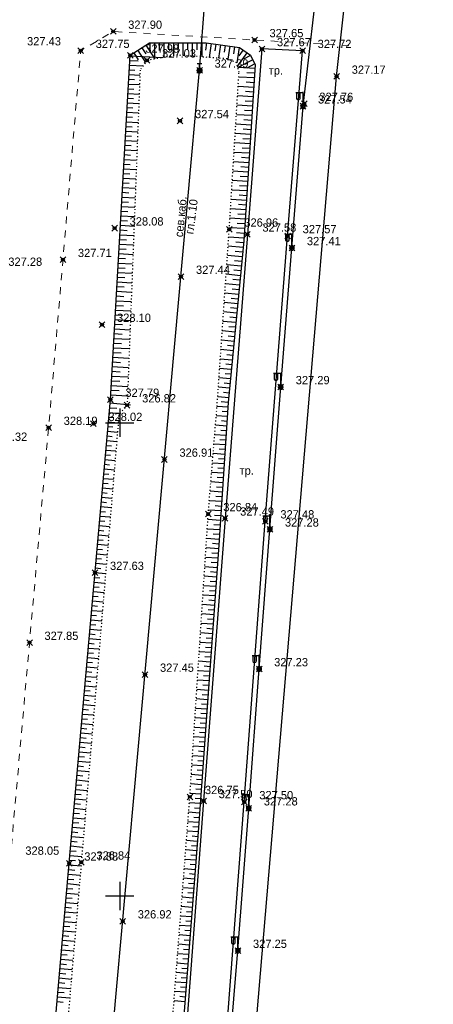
# Model space of a CAD drawing. Header units: metres. Extents: x 707528 to 709248, y 4308395 to 4311045.
# Tile 91 of 104: x 708318 to 708362, y 4310484 to 4310588. Entities that reach past the tile are written whole.
import ezdxf

# ---------------------------------------------------------------- set-up
doc = ezdxf.new("R2010")
doc.units = ezdxf.units.M
doc.header["$LTSCALE"] = 0.5
doc.header["$PDMODE"] = 35
doc.header["$PDSIZE"] = 0.3
for name, pattern in [('Auto_Street_NotBorder_Line_m1', [3, 1.5, -1.5]), ('ДОРОГИ_СТРОЯЩ', [9, 8, -1]), ('Контура низ откосов  Штриховая 0.1-0.5 - - - - - - -', [0.6, 0.1, -0.5])]:
    doc.linetypes.add(name, pattern=pattern)
for name, color, linetype in [('(001) Сетка', 92, 'Continuous'), ('(004) Точки рельефа', 7, 'Continuous'), ('(013) Газ', 30, 'ИК_Газопровод -------г--------'), ('(016) Кабель', 1, 'Continuous'), ('(019) Связь', 3, 'ИК_КАБ_СВЯЗИ'), ('(022) Возд. Линии', 7, 'Continuous'), ('(025) Дорога', 7, 'Continuous'), ('(035) Откосы', 7, 'Continuous')]:
    doc.layers.add(name, color=color, linetype=linetype)
doc.layers.add('AUTO#_ROADS_EXIST_L', color=7, linetype='Continuous', lineweight=15, true_color=0x000000)
doc.styles.add('BM-431', font='txt')
doc.styles.add('D-431', font='txt')
doc.styles.get("Standard").update_dxf_attribs({"font": 'txt.shx'})
doc.linetypes.add('GAZ_VOZDUSH', pattern='A,1,-2,["~",Standard,S=3,R=0,X=-1.5,Y=-1.5],-1,10', length=14)
doc.linetypes.add('ИК_Газопровод -------г--------', pattern='A,9,-0.6,["Г",Standard,S=1.2,R=0,X=0,Y=-0.6],-1.2', length=10.8)
doc.linetypes.add('ИК_КАБ_СВЯЗИ', pattern='A,4,["o",Standard,S=0.5,R=0,X=0,Y=-0.125],4,-2', length=10)
doc.linetypes.add('ИК_Э_КАБ_ВН', pattern='A,8,-2,["<<",Standard,S=1,R=0,X=0,Y=-0.5],8,[">>",Standard,S=1,R=0,X=-1,Y=-0.5],-2', length=20)
doc.linetypes.add('ИК_Э_КАБ_НН', pattern='A,8,-2,["<",Standard,S=1,R=0,X=0,Y=-0.5],8,[">",Standard,S=1,R=0,X=-0.5,Y=-0.5],-2', length=20)

# ---------------------------------------------------------------- blocks, each defined once
blk = doc.blocks.new('*X145')
at = {"color": 0}
for p, q in [((9.5, 5.08), (10.49, 5.08)), ((9.5, 5.07), (10.49, 5.07)), ((9.5, 5.06), (10.49, 5.06)), ((9.5, 5.05), (10.49, 5.05)), ((9.5, 5.04), (10.49, 5.04)), ((9.5, 5.03), (10.49, 5.03)), ((9.5, 5.02), (10.5, 5.02)), ((9.5, 5.01), (10.5, 5.01)), ((9.5, 5), (10.5, 5)), ((9.5, 4.99), (10.5, 4.99)), ((9.5, 4.98), (10.5, 4.98)), ((9.5, 4.97), (10.5, 4.97)), ((9.5, 4.96), (10.49, 4.96)), ((9.5, 4.95), (10.49, 4.95)), ((9.5, 4.94), (10.49, 4.94)), ((9.5, 4.93), (10.49, 4.93)), ((9.5, 4.92), (10.49, 4.92)), ((9.5, 4.91), (10.49, 4.91)), ((9.5, 4.9), (10.49, 4.9)), ((9.51, 5.12), (10.48, 5.12)), ((9.51, 5.11), (10.48, 5.11)), ((9.51, 5.1), (10.48, 5.1)), ((9.51, 5.09), (10.49, 5.09)), ((9.51, 4.89), (10.49, 4.89)), ((9.51, 4.88), (10.48, 4.88)), ((9.51, 4.87), (10.48, 4.87)), ((9.51, 4.86), (10.48, 4.86)), ((9.52, 5.16), (10.47, 5.16)), ((9.52, 5.15), (10.47, 5.15)), ((9.52, 5.14), (10.47, 5.14)), ((9.52, 5.13), (10.48, 5.13)), ((9.52, 4.85), (10.48, 4.85)), ((9.52, 4.84), (10.47, 4.84)), ((9.52, 4.83), (10.47, 4.83)), ((9.53, 5.18), (10.46, 5.18)), ((9.53, 5.17), (10.46, 5.17)), ((9.53, 4.82), (10.47, 4.82)), ((9.53, 4.81), (10.46, 4.81)), ((9.53, 4.8), (10.46, 4.8)), ((9.54, 5.2), (10.45, 5.2)), ((9.54, 5.19), (10.46, 5.19)), ((9.54, 4.79), (10.45, 4.79)), ((9.54, 4.78), (10.45, 4.78)), ((9.55, 5.22), (10.44, 5.22)), ((9.55, 5.21), (10.45, 5.21)), ((9.55, 4.77), (10.44, 4.77)), ((9.55, 4.76), (10.44, 4.76)), ((9.56, 5.24), (10.43, 5.24)), ((9.56, 5.23), (10.44, 5.23)), ((9.56, 4.75), (10.43, 4.75)), ((9.56, 4.74), (10.43, 4.74)), ((9.57, 5.26), (10.42, 5.26)), ((9.57, 5.25), (10.43, 5.25)), ((9.57, 4.73), (10.42, 4.73)), ((9.58, 5.27), (10.41, 5.27)), ((9.58, 4.72), (10.41, 4.72)), ((9.58, 4.71), (10.41, 4.71)), ((9.59, 5.29), (10.4, 5.29)), ((9.59, 5.28), (10.41, 5.28)), ((9.59, 4.7), (10.4, 4.7)), ((9.6, 5.3), (10.39, 5.3)), ((9.6, 4.69), (10.39, 4.69)), ((9.61, 5.31), (10.38, 5.31)), ((9.61, 4.68), (10.39, 4.68)), ((9.61, 4.67), (10.38, 4.67)), ((9.62, 5.32), (10.37, 5.32)), ((9.62, 4.66), (10.37, 4.66)), ((9.63, 5.33), (10.37, 5.33)), ((9.63, 4.65), (10.36, 4.65)), ((9.64, 5.34), (10.36, 5.34)), ((9.64, 4.64), (10.35, 4.64)), ((9.65, 5.35), (10.35, 5.35)), ((9.65, 4.63), (10.34, 4.63)), ((9.66, 5.36), (10.34, 5.36)), ((9.66, 4.62), (10.33, 4.62)), ((9.67, 5.37), (10.32, 5.37)), ((9.67, 4.61), (10.32, 4.61)), ((9.68, 5.38), (10.31, 5.38)), ((9.69, 5.39), (10.3, 5.39)), ((9.69, 4.6), (10.31, 4.6)), ((9.7, 4.59), (10.29, 4.59)), ((9.71, 5.4), (10.29, 5.4)), ((9.71, 4.58), (10.28, 4.58)), ((9.72, 5.41), (10.27, 5.41)), ((9.73, 4.57), (10.26, 4.57)), ((9.74, 5.42), (10.26, 5.42)), ((9.75, 5.43), (10.24, 5.43)), ((9.75, 4.56), (10.25, 4.56)), ((9.76, 4.55), (10.23, 4.55)), ((9.77, 5.44), (10.22, 5.44)), ((9.78, 4.54), (10.21, 4.54)), ((9.79, 5.45), (10.2, 5.45)), ((9.81, 4.53), (10.18, 4.53)), ((9.82, 5.46), (10.18, 5.46)), ((9.83, 4.52), (10.16, 4.52)), ((9.85, 5.47), (10.15, 5.47)), ((9.87, 4.51), (10.12, 4.51)), ((9.88, 5.48), (10.11, 5.48)), ((9.91, 4.5), (10.08, 4.5)), ((9.94, 5.49), (10.05, 5.49))]:
    blk.add_line(p, q, dxfattribs=at)
blk = doc.blocks.new('I01070')
at = {"color": 0}
blk.add_circle((0.05, 0.03), 0.5, dxfattribs=at)
blk.add_blockref('*X145', (-9.95, -4.96), dxfattribs=at)
blk = doc.blocks.new('I0195')
at = {"layer": '(016) Кабель', "color": 0, "linetype": 'ИК_Э_КАБ_ВН'}
for p, q in [((-0.275, 0.74), (0.225, 0.74)), ((-0.025, 0.24), (-0.025, 0.74))]:
    blk.add_line(p, q, dxfattribs=at)
at = {"layer": '(016) Кабель', "color": 0, "linetype": 'ИК_Э_КАБ_ВН', "xscale": 0.5, "yscale": 0.5, "zscale": 0.5}
blk.add_blockref('I01070', (-0.025, -0.01), dxfattribs=at)
blk = doc.blocks.new('f')
at = {"layer": '(022) Возд. Линии'}
for points in [[(0, 0.25), (0, 1.5)], [(0, 1.4), (0.75, 1.4)]]:
    blk.add_lwpolyline(points, dxfattribs=at)
blk.add_lwpolyline([(0.4875, 0.65), (0.4875, 0.65, 0.41421356), (0.65, 0.8125), (0.65, 1.4), (0.325, 1.4), (0.325, 0.8125, 0.41421356)], format="xyb", close=True, dxfattribs=at)
blk.add_circle((0, 0), 0.25, dxfattribs=at)
blk = doc.blocks.new('Setka')
at = {"layer": '(001) Сетка'}
for p, q in [((0, 1.5), (0, -1.5)), ((-1.5, 0), (1.5, 0))]:
    blk.add_line(p, q, dxfattribs=at)

msp = doc.modelspace()

# ---------------------------------------------------------------- linework, layer by layer
at = {"layer": '(013) Газ', "linetype": 'GAZ_VOZDUSH', "elevation": 324.82, "flags": 128}
msp.add_lwpolyline([(708293.17, 4309888.33), (708293.43, 4309892.82), (708297.72, 4309952.74), (708299.67, 4309975.35), (708302.24, 4310005.24), (708309.53, 4310099.74), (708316.08, 4310172.22), (708316.82, 4310184.22), (708322.06, 4310238.18), (708325.31, 4310270.62), (708325.82, 4310282.59), (708330.36, 4310335.87), (708333.8, 4310369.81), (708336.8, 4310397.69), (708339.73, 4310444.65), (708351.36, 4310581.81), (708352.68, 4310593.82)], dxfattribs=at)
at = {"layer": '(016) Кабель', "linetype": 'ИК_Э_КАБ_НН', "elevation": 326.6, "flags": 128}
msp.add_lwpolyline([(708249.98, 4309448.25), (708250.82, 4309461.23), (708251.56, 4309472.59), (708252.37, 4309485.22), (708253.05, 4309496.01), (708253.79, 4309508.81), (708254.64, 4309521.64), (708255.64, 4309538.1), (708256.6, 4309553.52), (708257.47, 4309567.87), (708258.35, 4309582.75), (708259.41, 4309598.84), (708260.34, 4309614.66), (708261.4, 4309630.44), (708264.54, 4309650.76), (708266.18, 4309665.81), (708267.36, 4309680.25), (708268.37, 4309695.79), (708269.84, 4309708.97), (708271.83, 4309722.11), (708273.67, 4309736.3), (708275.51, 4309750.06), (708277.38, 4309764.17), (708281.75, 4309793.37), (708283.6, 4309807.83), (708285.41, 4309822.08), (708287.07, 4309840.64), (708288.45, 4309855.73), (708289.84, 4309870.63), (708291.18, 4309885.31), (708292.54, 4309900.56), (708294.03, 4309916.06), (708295.51, 4309930.43), (708296.08, 4309944.84), (708297.37, 4309960.08), (708298.66, 4309975.43), (708299.85, 4309990.43), (708301.08, 4310005.49), (708302.33, 4310020.38), (708303.54, 4310035.46), (708306.01, 4310065.8), (708308.44, 4310096.04), (708310.93, 4310126.29), (708314.82, 4310172.2), (708316.07, 4310188.57), (708317.42, 4310204.65), (708318.74, 4310219.74), (708320, 4310234.38), (708321.35, 4310251.4), (708322.65, 4310267.03), (708323.92, 4310281.67), (708325.2, 4310294.86), (708326.52, 4310309.66), (708327.98, 4310325.44), (708329.16, 4310339.64), (708330.36, 4310354.66), (708331.56, 4310369.68), (708332.68, 4310383.86), (708333.9, 4310399.49), (708335.11, 4310414.63), (708336.22, 4310429.52), (708337.47, 4310444.6), (708338.55, 4310458.92), (708339.66, 4310474.15), (708340.94, 4310489.46), (708342.08, 4310504.5), (708343.18, 4310519.21), (708344.31, 4310533.97), (708345.45, 4310549.01), (708346.64, 4310563.7), (708347.81, 4310578.67), (708349.63, 4310594.21), (708351.15, 4310608.62), (708352.72, 4310623.44), (708355.71, 4310653.82), (708356.97, 4310668.51), (708358.29, 4310683.34), (708359.52, 4310698.1), (708360.79, 4310713.24), (708362.12, 4310728.19), (708363.03, 4310739.63), (708364.29, 4310753.04), (708365.8, 4310768.68), (708367.15, 4310784.56)], dxfattribs=at)
at = {"layer": '(019) Связь', "elevation": 325.43, "flags": 128}
msp.add_lwpolyline([(708153.01, 4308571.82), (708156.99, 4308609.51), (708156.99, 4308609.51), (708174.15, 4308666.96), (708174.32, 4308670.73), (708195.36, 4308919.93), (708204.07, 4309029.86), (708218.91, 4309205.25), (708226.16, 4309224.91), (708236.6, 4309425.45), (708237.56, 4309445.94), (708241.53, 4309518.71), (708251.54, 4309611.08), (708253.16, 4309631.29), (708257.43, 4309700.42), (708258.88, 4309712.26), (708269.33, 4309836.62), (708270.39, 4309849.38), (708278.27, 4309932.28), (708280.62, 4309944.7), (708295.32, 4310108.26), (708303.77, 4310173.62), (708303.35, 4310191.01), (708305.19, 4310238.89), (708306.7, 4310249.89), (708308.61, 4310273.09), (708309.89, 4310281.81), (708320.55, 4310401.57), (708321.59, 4310412.94), (708336.89, 4310582.46), (708345.29, 4310694.49), (708346.98, 4310695.56), (708355.08, 4310696.93), (708358.13, 4310696.44)], dxfattribs=at)
at = {"layer": '(025) Дорога', "elevation": 327.34, "flags": 128}
msp.add_lwpolyline([(708329.77, 4310407.9), (708334.01, 4310407.5), (708336.93, 4310445.08), (708339.26, 4310474.69), (708341.61, 4310505.16), (708343.83, 4310534.82), (708346.18, 4310564.96), (708347.77, 4310584.53), (708343.47, 4310584.72), (708341.93, 4310565.12), (708339.58, 4310535.12), (708337.31, 4310505.27), (708334.99, 4310474.38), (708332.67, 4310445.1), (708329.77, 4310407.9)], dxfattribs=at)
at = {"layer": '(035) Откосы'}
for p, q in [((708331.62, 4310585.36, 327.33), (708331.62, 4310584.47, 327.33)), ((708332.12, 4310585.36, 327.33), (708332.12, 4310583.66, 327.33)), ((708332.62, 4310585.36, 327.33), (708332.62, 4310584.55, 327.33)), ((708333.12, 4310585.36, 327.33), (708333.12, 4310583.82, 327.33)), ((708333.62, 4310585.36, 327.33), (708333.62, 4310584.63, 327.33)), ((708334.12, 4310585.36, 327.33), (708334.12, 4310583.99, 327.33)), ((708334.62, 4310585.36, 327.33), (708334.62, 4310584.71, 327.33)), ((708335.11, 4310585.36, 327.33), (708335.11, 4310584.02, 327.33)), ((708335.61, 4310585.36, 327.33), (708335.61, 4310584.67, 327.33)), ((708336.11, 4310585.36, 327.33), (708336.11, 4310583.95, 327.33)), ((708336.61, 4310585.36, 327.33), (708336.61, 4310584.63, 327.33)), ((708337.11, 4310585.36, 327.33), (708337.11, 4310583.87, 327.33)), ((708337.61, 4310585.36, 327.33), (708337.5, 4310584.6, 327.33)), ((708329.95, 4310584.29, 327.33), (708330.42, 4310583.58, 327.33)), ((708330.37, 4310584.56, 327.33), (708331.19, 4310583.3, 327.33)), ((708330.78, 4310584.83, 327.33), (708331.2, 4310584.2, 327.33)), ((708331.2, 4310585.11, 327.33), (708332.15, 4310583.66, 327.33)), ((708338.1, 4310585.29, 327.33), (708337.89, 4310583.81, 327.33)), ((708338.59, 4310585.22, 327.33), (708338.49, 4310584.5, 327.33)), ((708339.09, 4310585.15, 327.33), (708338.89, 4310583.74, 327.33)), ((708339.58, 4310585.08, 327.33), (708339.48, 4310584.39, 327.33)), ((708340.07, 4310585.01, 327.33), (708339.88, 4310583.63, 327.33)), ((708340.57, 4310584.94, 327.33), (708340.46, 4310584.19, 327.33)), ((708341.06, 4310584.87, 327.33), (708340.83, 4310583.23, 327.33)), ((708341.88, 4310584.32, 327.33), (708340.89, 4310582.94, 327.33)), ((708341.48, 4310584.61, 327.33), (708341.02, 4310583.98, 327.33)), ((708329.53, 4310583.5, 327.33), (708330.4, 4310583.45, 327.33)), ((708329.56, 4310584, 327.33), (708332.99, 4310583.8, 327.33)), ((708342.5, 4310583.57, 327.33), (708340.92, 4310582.77, 327.33)), ((708342.27, 4310584.02, 327.33), (708341.54, 4310583.64, 327.33)), ((708329.48, 4310582.51, 327.33), (708330.04, 4310582.47, 327.33)), ((708329.5, 4310583, 327.33), (708330.92, 4310582.92, 327.33)), ((708342.74, 4310582.64, 327.33), (708340.93, 4310582.76, 327.33)), ((708342.73, 4310583.13, 327.33), (708341.88, 4310582.7, 327.33)), ((708342.71, 4310582.14, 327.33), (708341.88, 4310582.2, 327.33)), ((708329.42, 4310581.51, 327.33), (708330, 4310581.48, 327.33)), ((708329.45, 4310582.01, 327.33), (708330.59, 4310581.94, 327.33)), ((708342.68, 4310581.65, 327.33), (708341.02, 4310581.75, 327.33)), ((708342.65, 4310581.15, 327.33), (708341.82, 4310581.2, 327.33)), ((708329.36, 4310580.51, 327.33), (708329.95, 4310580.48, 327.33)), ((708329.39, 4310581.01, 327.33), (708330.55, 4310580.95, 327.33)), ((708342.61, 4310580.65, 327.33), (708340.95, 4310580.76, 327.33)), ((708342.58, 4310580.15, 327.33), (708341.75, 4310580.21, 327.33)), ((708329.3, 4310579.52, 327.33), (708329.9, 4310579.49, 327.33)), ((708329.33, 4310580.02, 327.33), (708330.52, 4310579.95, 327.33)), ((708342.55, 4310579.66, 327.33), (708340.89, 4310579.76, 327.33)), ((708342.52, 4310579.16, 327.33), (708341.69, 4310579.21, 327.33)), ((708329.22, 4310578.03, 327.33), (708330.44, 4310577.96, 327.33)), ((708329.25, 4310578.52, 327.33), (708329.85, 4310578.49, 327.33)), ((708329.27, 4310579.02, 327.33), (708330.48, 4310578.95, 327.33)), ((708342.48, 4310578.66, 327.33), (708340.83, 4310578.77, 327.33)), ((708342.45, 4310578.16, 327.33), (708341.63, 4310578.22, 327.33)), ((708329.16, 4310577.03, 327.33), (708330.4, 4310576.96, 327.33)), ((708329.19, 4310577.53, 327.33), (708329.8, 4310577.49, 327.33)), ((708342.42, 4310577.67, 327.33), (708340.77, 4310577.77, 327.33)), ((708342.39, 4310577.17, 327.33), (708341.56, 4310577.22, 327.33)), ((708329.1, 4310576.04, 327.33), (708330.36, 4310575.96, 327.33)), ((708329.13, 4310576.53, 327.33), (708329.76, 4310576.5, 327.33)), ((708342.35, 4310576.67, 327.33), (708340.71, 4310576.78, 327.33)), ((708342.32, 4310576.17, 327.33), (708341.5, 4310576.23, 327.33)), ((708329.05, 4310575.04, 327.33), (708330.32, 4310574.97, 327.33)), ((708329.07, 4310575.54, 327.33), (708329.71, 4310575.5, 327.33)), ((708342.29, 4310575.68, 327.33), (708340.65, 4310575.78, 327.33)), ((708342.26, 4310575.18, 327.33), (708341.44, 4310575.23, 327.33)), ((708328.99, 4310574.05, 327.33), (708330.28, 4310573.97, 327.33)), ((708329.02, 4310574.54, 327.33), (708329.66, 4310574.51, 327.33)), ((708342.22, 4310574.68, 327.33), (708340.59, 4310574.79, 327.33)), ((708342.19, 4310574.18, 327.33), (708341.37, 4310574.24, 327.33)), ((708328.93, 4310573.05, 327.33), (708330.24, 4310572.97, 327.33)), ((708328.96, 4310573.55, 327.33), (708329.61, 4310573.51, 327.33)), ((708342.16, 4310573.69, 327.33), (708340.52, 4310573.79, 327.33)), ((708342.12, 4310573.19, 327.33), (708341.31, 4310573.24, 327.33)), ((708328.87, 4310572.06, 327.33), (708330.21, 4310571.98, 327.33)), ((708328.9, 4310572.55, 327.33), (708329.56, 4310572.51, 327.33)), ((708342.03, 4310571.7, 327.33), (708340.4, 4310571.8, 327.33)), ((708342.09, 4310572.69, 327.33), (708340.46, 4310572.8, 327.33)), ((708342.06, 4310572.19, 327.33), (708341.25, 4310572.25, 327.33)), ((708328.82, 4310571.06, 327.33), (708330.17, 4310570.98, 327.33)), ((708328.84, 4310571.56, 327.33), (708329.52, 4310571.52, 327.33)), ((708341.96, 4310570.7, 327.33), (708340.34, 4310570.81, 327.33)), ((708341.99, 4310571.2, 327.33), (708341.18, 4310571.25, 327.33)), ((708328.76, 4310570.06, 327.33), (708330.13, 4310569.99, 327.33)), ((708328.79, 4310570.56, 327.33), (708329.47, 4310570.52, 327.33)), ((708341.9, 4310569.71, 327.33), (708340.28, 4310569.81, 327.33)), ((708341.93, 4310570.21, 327.33), (708341.12, 4310570.26, 327.33)), ((708328.7, 4310569.07, 327.33), (708330.09, 4310568.99, 327.33)), ((708328.73, 4310569.57, 327.33), (708329.42, 4310569.53, 327.33)), ((708341.83, 4310568.71, 327.33), (708340.22, 4310568.82, 327.33)), ((708341.86, 4310569.21, 327.33), (708341.05, 4310569.26, 327.33)), ((708328.64, 4310568.07, 327.33), (708330.05, 4310567.99, 327.33)), ((708328.67, 4310568.57, 327.33), (708329.37, 4310568.53, 327.33)), ((708341.77, 4310567.72, 327.33), (708340.15, 4310567.82, 327.33)), ((708341.8, 4310568.22, 327.33), (708340.99, 4310568.27, 327.33)), ((708328.56, 4310566.58, 327.33), (708329.27, 4310566.54, 327.33)), ((708328.59, 4310567.08, 327.33), (708330.01, 4310567, 327.33)), ((708328.61, 4310567.58, 327.33), (708329.32, 4310567.54, 327.33)), ((708341.7, 4310566.72, 327.33), (708340.09, 4310566.83, 327.33)), ((708341.73, 4310567.22, 327.33), (708340.93, 4310567.27, 327.33)), ((708328.5, 4310565.59, 327.33), (708329.23, 4310565.54, 327.33)), ((708328.53, 4310566.08, 327.33), (708329.97, 4310566, 327.33)), ((708341.63, 4310565.73, 327.33), (708340.03, 4310565.83, 327.33)), ((708341.67, 4310566.23, 327.33), (708340.86, 4310566.28, 327.33)), ((708328.44, 4310564.59, 327.33), (708329.18, 4310564.55, 327.33)), ((708328.47, 4310565.09, 327.33), (708329.93, 4310565, 327.33)), ((708341.57, 4310564.73, 327.33), (708339.96, 4310564.84, 327.33)), ((708341.6, 4310565.23, 327.33), (708340.8, 4310565.28, 327.33)), ((708328.38, 4310563.6, 327.33), (708329.13, 4310563.55, 327.33)), ((708328.41, 4310564.09, 327.33), (708329.9, 4310564.01, 327.33)), ((708341.48, 4310563.74, 327.33), (708339.9, 4310563.89, 327.33)), ((708341.53, 4310564.24, 327.33), (708340.73, 4310564.31, 327.33)), ((708328.33, 4310562.6, 327.33), (708329.08, 4310562.56, 327.33)), ((708328.36, 4310563.1, 327.33), (708329.86, 4310563.01, 327.33)), ((708341.39, 4310562.75, 327.33), (708339.83, 4310562.9, 327.33)), ((708341.44, 4310563.24, 327.33), (708340.65, 4310563.32, 327.33)), ((708328.27, 4310561.6, 327.33), (708329.03, 4310561.56, 327.33)), ((708328.3, 4310562.1, 327.33), (708329.82, 4310562.01, 327.33)), ((708341.29, 4310561.76, 327.33), (708339.76, 4310561.9, 327.33)), ((708341.34, 4310562.25, 327.33), (708340.57, 4310562.33, 327.33)), ((708328.21, 4310560.61, 327.33), (708328.99, 4310560.56, 327.33)), ((708328.24, 4310561.11, 327.33), (708329.78, 4310561.02, 327.33)), ((708341.2, 4310560.76, 327.33), (708339.69, 4310560.91, 327.33)), ((708341.15, 4310560.27, 327.33), (708340.4, 4310560.34, 327.33)), ((708341.24, 4310561.26, 327.33), (708340.49, 4310561.33, 327.33)), ((708328.16, 4310559.61, 327.33), (708328.94, 4310559.57, 327.33)), ((708328.18, 4310560.11, 327.33), (708329.74, 4310560.02, 327.33)), ((708341.1, 4310559.77, 327.33), (708339.62, 4310559.91, 327.33)), ((708341.05, 4310559.28, 327.33), (708340.32, 4310559.35, 327.33)), ((708328.1, 4310558.62, 327.33), (708328.89, 4310558.57, 327.33)), ((708328.13, 4310559.12, 327.33), (708329.7, 4310559.03, 327.33)), ((708341.01, 4310558.78, 327.33), (708339.55, 4310558.92, 327.33)), ((708340.96, 4310558.28, 327.33), (708340.24, 4310558.35, 327.33)), ((708328.04, 4310557.62, 327.33), (708328.84, 4310557.58, 327.33)), ((708328.07, 4310558.12, 327.33), (708329.66, 4310558.03, 327.33)), ((708340.91, 4310557.79, 327.33), (708339.48, 4310557.92, 327.33)), ((708340.86, 4310557.29, 327.33), (708340.16, 4310557.36, 327.33)), ((708327.98, 4310556.63, 327.33), (708328.79, 4310556.58, 327.33)), ((708328.01, 4310557.13, 327.33), (708329.62, 4310557.03, 327.33)), ((708340.82, 4310556.79, 327.33), (708339.42, 4310556.93, 327.33)), ((708340.77, 4310556.3, 327.33), (708340.08, 4310556.36, 327.33)), ((708327.9, 4310555.14, 327.33), (708329.55, 4310555.04, 327.33)), ((708327.93, 4310555.63, 327.33), (708328.75, 4310555.59, 327.33)), ((708327.95, 4310556.13, 327.33), (708329.58, 4310556.04, 327.33)), ((708340.72, 4310555.8, 327.33), (708339.35, 4310555.93, 327.33)), ((708340.67, 4310555.31, 327.33), (708339.99, 4310555.37, 327.33)), ((708327.84, 4310554.14, 327.33), (708329.51, 4310554.04, 327.33)), ((708327.87, 4310554.64, 327.33), (708328.7, 4310554.59, 327.33)), ((708340.63, 4310554.81, 327.33), (708339.28, 4310554.94, 327.33)), ((708340.58, 4310554.31, 327.33), (708339.91, 4310554.38, 327.33)), ((708327.78, 4310553.14, 327.33), (708329.47, 4310553.05, 327.33)), ((708327.81, 4310553.64, 327.33), (708328.65, 4310553.59, 327.33)), ((708340.53, 4310553.82, 327.33), (708339.21, 4310553.94, 327.33)), ((708340.48, 4310553.32, 327.33), (708339.83, 4310553.38, 327.33)), ((708327.72, 4310552.15, 327.33), (708329.43, 4310552.05, 327.33)), ((708327.75, 4310552.65, 327.33), (708328.6, 4310552.6, 327.33)), ((708340.44, 4310552.82, 327.33), (708339.14, 4310552.95, 327.33)), ((708340.39, 4310552.33, 327.33), (708339.75, 4310552.39, 327.33)), ((708327.67, 4310551.15, 327.33), (708329.39, 4310551.05, 327.33)), ((708327.7, 4310551.65, 327.33), (708328.55, 4310551.6, 327.33)), ((708340.34, 4310551.83, 327.33), (708339.07, 4310551.95, 327.33)), ((708340.29, 4310551.34, 327.33), (708339.67, 4310551.4, 327.33)), ((708327.61, 4310550.16, 327.33), (708329.35, 4310550.06, 327.33)), ((708327.64, 4310550.66, 327.33), (708328.5, 4310550.61, 327.33)), ((708340.15, 4310549.85, 327.33), (708338.93, 4310549.96, 327.33)), ((708340.24, 4310550.84, 327.33), (708339, 4310550.96, 327.33)), ((708340.2, 4310550.34, 327.33), (708339.58, 4310550.4, 327.33)), ((708327.55, 4310549.16, 327.33), (708329.31, 4310549.06, 327.33)), ((708327.58, 4310549.66, 327.33), (708328.46, 4310549.61, 327.33)), ((708340.05, 4310548.86, 327.33), (708338.87, 4310548.97, 327.33)), ((708340.1, 4310549.35, 327.33), (708339.5, 4310549.41, 327.33)), ((708327.49, 4310548.17, 327.33), (708329.27, 4310548.07, 327.33)), ((708327.52, 4310548.67, 327.33), (708328.41, 4310548.62, 327.33)), ((708339.96, 4310547.86, 327.33), (708338.8, 4310547.97, 327.33)), ((708340.01, 4310548.36, 327.33), (708339.42, 4310548.42, 327.33)), ((708327.39, 4310546.81, 327.33), (708328.14, 4310546.75, 327.33)), ((708327.43, 4310547.31, 327.33), (708329.59, 4310547.12, 327.33)), ((708339.88, 4310546.87, 327.33), (708338.73, 4310546.94, 327.33)), ((708339.91, 4310547.37, 327.33), (708339.16, 4310547.42, 327.33)), ((708327.3, 4310545.82, 327.33), (708327.82, 4310545.77, 327.33)), ((708327.35, 4310546.32, 327.33), (708328.51, 4310546.21, 327.33)), ((708339.81, 4310545.87, 327.33), (708338.64, 4310545.95, 327.33)), ((708339.85, 4310546.37, 327.33), (708339.27, 4310546.41, 327.33)), ((708327.21, 4310544.82, 327.33), (708327.74, 4310544.78, 327.33)), ((708327.26, 4310545.32, 327.33), (708328.3, 4310545.23, 327.33)), ((708339.75, 4310544.87, 327.33), (708338.56, 4310544.95, 327.33)), ((708339.78, 4310545.37, 327.33), (708339.19, 4310545.41, 327.33)), ((708327.13, 4310543.83, 327.33), (708327.65, 4310543.78, 327.33)), ((708327.17, 4310544.33, 327.33), (708328.22, 4310544.23, 327.33)), ((708339.68, 4310543.88, 327.33), (708338.48, 4310543.96, 327.33)), ((708339.71, 4310544.37, 327.33), (708339.12, 4310544.41, 327.33)), ((708327.04, 4310542.83, 327.33), (708327.57, 4310542.78, 327.33)), ((708327.08, 4310543.33, 327.33), (708328.14, 4310543.24, 327.33)), ((708339.61, 4310542.88, 327.33), (708338.4, 4310542.96, 327.33)), ((708339.65, 4310543.38, 327.33), (708339.04, 4310543.42, 327.33)), ((708326.95, 4310541.84, 327.33), (708327.48, 4310541.79, 327.33)), ((708326.99, 4310542.33, 327.33), (708328.05, 4310542.24, 327.33)), ((708339.55, 4310541.88, 327.33), (708338.32, 4310541.96, 327.33)), ((708339.58, 4310542.38, 327.33), (708338.97, 4310542.42, 327.33)), ((708326.86, 4310540.84, 327.33), (708327.39, 4310540.79, 327.33)), ((708326.9, 4310541.34, 327.33), (708327.97, 4310541.24, 327.33)), ((708339.48, 4310540.88, 327.33), (708338.24, 4310540.97, 327.33)), ((708339.51, 4310541.38, 327.33), (708338.9, 4310541.42, 327.33)), ((708326.77, 4310539.84, 327.33), (708327.31, 4310539.8, 327.33)), ((708326.82, 4310540.34, 327.33), (708327.89, 4310540.25, 327.33)), ((708339.41, 4310539.89, 327.33), (708338.16, 4310539.97, 327.33)), ((708339.45, 4310540.38, 327.33), (708338.82, 4310540.43, 327.33)), ((708326.68, 4310538.85, 327.33), (708327.22, 4310538.8, 327.33)), ((708326.73, 4310539.35, 327.33), (708327.8, 4310539.25, 327.33)), ((708339.35, 4310538.89, 327.33), (708338.08, 4310538.97, 327.33)), ((708339.38, 4310539.39, 327.33), (708338.75, 4310539.43, 327.33)), ((708326.6, 4310537.85, 327.33), (708327.14, 4310537.8, 327.33)), ((708326.64, 4310538.35, 327.33), (708327.72, 4310538.25, 327.33)), ((708339.28, 4310537.89, 327.33), (708337.99, 4310537.98, 327.33)), ((708339.31, 4310538.39, 327.33), (708338.67, 4310538.43, 327.33)), ((708326.51, 4310536.86, 327.33), (708327.05, 4310536.81, 327.33)), ((708326.55, 4310537.35, 327.33), (708327.63, 4310537.26, 327.33)), ((708339.22, 4310536.89, 327.33), (708337.91, 4310536.98, 327.33)), ((708339.18, 4310536.39, 327.33), (708338.53, 4310536.44, 327.33)), ((708339.25, 4310537.39, 327.33), (708338.6, 4310537.43, 327.33)), ((708326.42, 4310535.86, 327.33), (708326.96, 4310535.81, 327.33)), ((708326.46, 4310536.36, 327.33), (708327.55, 4310536.26, 327.33)), ((708339.15, 4310535.9, 327.33), (708337.83, 4310535.98, 327.33)), ((708339.12, 4310535.4, 327.33), (708338.45, 4310535.44, 327.33)), ((708326.29, 4310534.37, 327.33), (708327.38, 4310534.27, 327.33)), ((708326.33, 4310534.87, 327.33), (708326.88, 4310534.82, 327.33)), ((708326.37, 4310535.36, 327.33), (708327.47, 4310535.27, 327.33)), ((708339.08, 4310534.9, 327.33), (708337.76, 4310534.99, 327.33)), ((708339.05, 4310534.4, 327.33), (708338.39, 4310534.44, 327.33)), ((708326.2, 4310533.37, 327.33), (708327.3, 4310533.27, 327.33)), ((708326.24, 4310533.87, 327.33), (708326.79, 4310533.82, 327.33)), ((708339.02, 4310533.9, 327.33), (708337.7, 4310533.99, 327.33)), ((708338.98, 4310533.4, 327.33), (708338.32, 4310533.45, 327.33)), ((708326.11, 4310532.38, 327.33), (708327.22, 4310532.28, 327.33)), ((708326.15, 4310532.87, 327.33), (708326.71, 4310532.82, 327.33)), ((708338.95, 4310532.9, 327.33), (708337.63, 4310532.99, 327.33)), ((708338.92, 4310532.4, 327.33), (708338.26, 4310532.45, 327.33)), ((708326.02, 4310531.38, 327.33), (708327.13, 4310531.28, 327.33)), ((708326.07, 4310531.88, 327.33), (708326.62, 4310531.83, 327.33)), ((708338.88, 4310531.91, 327.33), (708337.57, 4310532, 327.33)), ((708338.85, 4310531.41, 327.33), (708338.19, 4310531.45, 327.33)), ((708325.93, 4310530.38, 327.33), (708327.05, 4310530.29, 327.33)), ((708325.98, 4310530.88, 327.33), (708326.53, 4310530.83, 327.33)), ((708338.81, 4310530.91, 327.33), (708337.5, 4310531, 327.33)), ((708338.77, 4310530.41, 327.33), (708338.12, 4310530.46, 327.33)), ((708325.85, 4310529.39, 327.33), (708326.96, 4310529.29, 327.33)), ((708325.89, 4310529.89, 327.33), (708326.45, 4310529.84, 327.33)), ((708338.74, 4310529.91, 327.33), (708337.44, 4310530, 327.33)), ((708338.7, 4310529.41, 327.33), (708338.05, 4310529.46, 327.33)), ((708325.76, 4310528.39, 327.33), (708326.88, 4310528.29, 327.33)), ((708325.8, 4310528.89, 327.33), (708326.36, 4310528.84, 327.33)), ((708338.67, 4310528.91, 327.33), (708337.37, 4310529.01, 327.33)), ((708338.63, 4310528.42, 327.33), (708337.99, 4310528.46, 327.33)), ((708325.67, 4310527.4, 327.33), (708326.8, 4310527.3, 327.33)), ((708325.71, 4310527.89, 327.33), (708326.28, 4310527.84, 327.33)), ((708338.59, 4310527.92, 327.33), (708337.31, 4310528.01, 327.33)), ((708338.56, 4310527.42, 327.33), (708337.92, 4310527.46, 327.33)), ((708325.58, 4310526.4, 327.33), (708326.71, 4310526.3, 327.33)), ((708325.62, 4310526.9, 327.33), (708326.19, 4310526.85, 327.33)), ((708338.45, 4310525.92, 327.33), (708337.18, 4310526.01, 327.33)), ((708338.52, 4310526.92, 327.33), (708337.24, 4310527.01, 327.33)), ((708338.49, 4310526.42, 327.33), (708337.85, 4310526.47, 327.33)), ((708325.49, 4310525.4, 327.33), (708326.63, 4310525.3, 327.33)), ((708325.54, 4310525.9, 327.33), (708326.1, 4310525.85, 327.33)), ((708338.38, 4310524.93, 327.33), (708337.11, 4310525.02, 327.33)), ((708338.42, 4310525.42, 327.33), (708337.78, 4310525.47, 327.33)), ((708325.4, 4310524.41, 327.33), (708326.55, 4310524.31, 327.33)), ((708325.45, 4310524.91, 327.33), (708326.02, 4310524.86, 327.33)), ((708338.31, 4310523.93, 327.33), (708337.05, 4310524.02, 327.33)), ((708338.34, 4310524.43, 327.33), (708337.71, 4310524.47, 327.33)), ((708325.27, 4310522.92, 327.33), (708325.85, 4310522.86, 327.33)), ((708325.32, 4310523.41, 327.33), (708326.46, 4310523.31, 327.33)), ((708325.36, 4310523.91, 327.33), (708325.93, 4310523.86, 327.33)), ((708338.24, 4310522.93, 327.33), (708336.98, 4310523.02, 327.33)), ((708338.27, 4310523.43, 327.33), (708337.64, 4310523.47, 327.33)), ((708325.18, 4310521.92, 327.33), (708325.76, 4310521.87, 327.33)), ((708325.23, 4310522.42, 327.33), (708326.38, 4310522.32, 327.33)), ((708338.16, 4310521.93, 327.33), (708336.92, 4310522.02, 327.33)), ((708338.2, 4310522.43, 327.33), (708337.58, 4310522.48, 327.33)), ((708325.09, 4310520.92, 327.33), (708325.67, 4310520.87, 327.33)), ((708325.14, 4310521.42, 327.33), (708326.29, 4310521.32, 327.33)), ((708338.09, 4310520.94, 327.33), (708336.85, 4310521.03, 327.33)), ((708338.13, 4310521.44, 327.33), (708337.51, 4310521.48, 327.33)), ((708325.01, 4310519.93, 327.33), (708325.59, 4310519.88, 327.33)), ((708325.05, 4310520.43, 327.33), (708326.21, 4310520.32, 327.33)), ((708338.02, 4310519.94, 327.33), (708336.79, 4310520.03, 327.33)), ((708338.06, 4310520.44, 327.33), (708337.44, 4310520.48, 327.33)), ((708324.92, 4310518.93, 327.33), (708325.5, 4310518.88, 327.33)), ((708324.96, 4310519.43, 327.33), (708326.13, 4310519.33, 327.33)), ((708337.95, 4310518.94, 327.33), (708336.72, 4310519.03, 327.33)), ((708337.99, 4310519.44, 327.33), (708337.37, 4310519.49, 327.33)), ((708324.83, 4310517.94, 327.33), (708325.42, 4310517.88, 327.33)), ((708324.87, 4310518.43, 327.33), (708326.04, 4310518.33, 327.33)), ((708337.88, 4310517.95, 327.33), (708336.66, 4310518.03, 327.33)), ((708337.91, 4310518.44, 327.33), (708337.3, 4310518.49, 327.33)), ((708324.74, 4310516.94, 327.33), (708325.33, 4310516.89, 327.33)), ((708324.79, 4310517.44, 327.33), (708325.96, 4310517.33, 327.33)), ((708337.81, 4310516.95, 327.33), (708336.59, 4310517.04, 327.33)), ((708337.84, 4310517.45, 327.33), (708337.23, 4310517.49, 327.33)), ((708324.65, 4310515.94, 327.33), (708325.24, 4310515.89, 327.33)), ((708324.7, 4310516.44, 327.33), (708325.88, 4310516.34, 327.33)), ((708337.73, 4310515.95, 327.33), (708336.53, 4310516.04, 327.33)), ((708337.77, 4310516.45, 327.33), (708337.17, 4310516.49, 327.33)), ((708324.57, 4310514.95, 327.33), (708325.16, 4310514.9, 327.33)), ((708324.61, 4310515.45, 327.33), (708325.79, 4310515.34, 327.33)), ((708337.66, 4310514.95, 327.33), (708336.47, 4310515.04, 327.33)), ((708337.7, 4310515.45, 327.33), (708337.1, 4310515.5, 327.33)), ((708324.48, 4310513.95, 327.33), (708325.07, 4310513.9, 327.33)), ((708324.52, 4310514.45, 327.33), (708325.71, 4310514.35, 327.33)), ((708337.59, 4310513.96, 327.33), (708336.4, 4310514.04, 327.33)), ((708337.63, 4310514.46, 327.33), (708337.03, 4310514.5, 327.33)), ((708324.39, 4310512.96, 327.33), (708324.99, 4310512.9, 327.33)), ((708324.43, 4310513.46, 327.33), (708325.63, 4310513.35, 327.33)), ((708337.52, 4310512.96, 327.33), (708336.34, 4310513.04, 327.33)), ((708337.48, 4310512.46, 327.33), (708336.89, 4310512.5, 327.33)), ((708337.56, 4310513.46, 327.33), (708336.96, 4310513.5, 327.33)), ((708324.26, 4310511.46, 327.33), (708325.46, 4310511.36, 327.33)), ((708324.3, 4310511.96, 327.33), (708324.9, 4310511.91, 327.33)), ((708324.34, 4310512.46, 327.33), (708325.54, 4310512.35, 327.33)), ((708337.45, 4310511.96, 327.33), (708336.27, 4310512.05, 327.33)), ((708337.41, 4310511.46, 327.33), (708336.83, 4310511.51, 327.33)), ((708324.17, 4310510.47, 327.33), (708325.37, 4310510.36, 327.33)), ((708324.21, 4310510.97, 327.33), (708324.81, 4310510.91, 327.33)), ((708337.38, 4310510.97, 327.33), (708336.21, 4310511.05, 327.33)), ((708337.34, 4310510.47, 327.33), (708336.76, 4310510.51, 327.33)), ((708324.08, 4310509.47, 327.33), (708325.29, 4310509.36, 327.33)), ((708324.12, 4310509.97, 327.33), (708324.73, 4310509.92, 327.33)), ((708337.3, 4310509.97, 327.33), (708336.14, 4310510.05, 327.33)), ((708337.27, 4310509.47, 327.33), (708336.69, 4310509.51, 327.33)), ((708323.99, 4310508.48, 327.33), (708325.21, 4310508.37, 327.33)), ((708324.04, 4310508.97, 327.33), (708324.64, 4310508.92, 327.33)), ((708337.23, 4310508.97, 327.33), (708336.08, 4310509.05, 327.33)), ((708337.2, 4310508.47, 327.33), (708336.62, 4310508.51, 327.33)), ((708323.9, 4310507.48, 327.33), (708325.12, 4310507.37, 327.33)), ((708323.95, 4310507.98, 327.33), (708324.56, 4310507.92, 327.33)), ((708337.16, 4310507.97, 327.33), (708336.01, 4310508.06, 327.33)), ((708337.13, 4310507.48, 327.33), (708336.55, 4310507.52, 327.33)), ((708323.81, 4310506.48, 327.33), (708325.04, 4310506.38, 327.33)), ((708323.86, 4310506.98, 327.33), (708324.47, 4310506.93, 327.33)), ((708337.09, 4310506.98, 327.33), (708335.95, 4310507.06, 327.33)), ((708337.05, 4310506.48, 327.33), (708336.48, 4310506.52, 327.33)), ((708323.73, 4310505.49, 327.33), (708324.96, 4310505.38, 327.33)), ((708323.77, 4310505.99, 327.33), (708324.38, 4310505.93, 327.33)), ((708337.02, 4310505.98, 327.33), (708335.88, 4310506.06, 327.33)), ((708336.98, 4310505.48, 327.33), (708336.42, 4310505.52, 327.33)), ((708323.64, 4310504.49, 327.33), (708324.87, 4310504.38, 327.33)), ((708323.68, 4310504.99, 327.33), (708324.3, 4310504.94, 327.33)), ((708336.95, 4310504.98, 327.33), (708335.81, 4310505.06, 327.33)), ((708336.91, 4310504.48, 327.33), (708336.34, 4310504.52, 327.33)), ((708323.55, 4310503.5, 327.33), (708324.79, 4310503.39, 327.33)), ((708323.59, 4310503.99, 327.33), (708324.21, 4310503.94, 327.33)), ((708336.87, 4310503.99, 327.33), (708335.73, 4310504.07, 327.33)), ((708336.84, 4310503.49, 327.33), (708336.27, 4310503.53, 327.33)), ((708323.46, 4310502.5, 327.33), (708324.7, 4310502.39, 327.33)), ((708323.51, 4310503, 327.33), (708324.13, 4310502.94, 327.33)), ((708336.73, 4310501.99, 327.33), (708335.58, 4310502.08, 327.33)), ((708336.8, 4310502.99, 327.33), (708335.66, 4310503.07, 327.33)), ((708336.77, 4310502.49, 327.33), (708336.19, 4310502.53, 327.33)), ((708323.37, 4310501.51, 327.33), (708324.62, 4310501.39, 327.33)), ((708323.42, 4310502, 327.33), (708324.04, 4310501.95, 327.33)), ((708336.65, 4310500.99, 327.33), (708335.5, 4310501.08, 327.33)), ((708336.69, 4310501.49, 327.33), (708336.11, 4310501.54, 327.33)), ((708323.24, 4310500.01, 327.33), (708323.87, 4310499.96, 327.33)), ((708323.29, 4310500.51, 327.33), (708324.54, 4310500.4, 327.33)), ((708323.33, 4310501.01, 327.33), (708323.95, 4310500.95, 327.33)), ((708336.57, 4310500, 327.33), (708335.42, 4310500.09, 327.33)), ((708336.61, 4310500.5, 327.33), (708336.04, 4310500.54, 327.33)), ((708323.15, 4310499.02, 327.33), (708323.78, 4310498.96, 327.33)), ((708323.2, 4310499.51, 327.33), (708324.45, 4310499.4, 327.33)), ((708336.5, 4310499, 327.33), (708335.35, 4310499.09, 327.33)), ((708336.54, 4310499.5, 327.33), (708335.96, 4310499.54, 327.33)), ((708323.07, 4310498.02, 327.33), (708323.7, 4310497.96, 327.33)), ((708323.11, 4310498.52, 327.33), (708324.37, 4310498.41, 327.33)), ((708336.42, 4310498, 327.33), (708335.27, 4310498.09, 327.33)), ((708336.46, 4310498.5, 327.33), (708335.88, 4310498.55, 327.33)), ((708322.98, 4310497.02, 327.33), (708323.61, 4310496.97, 327.33)), ((708323.02, 4310497.52, 327.33), (708324.28, 4310497.41, 327.33)), ((708336.34, 4310497.01, 327.33), (708335.19, 4310497.1, 327.33)), ((708336.38, 4310497.51, 327.33), (708335.81, 4310497.55, 327.33)), ((708322.89, 4310496.03, 327.33), (708323.52, 4310495.97, 327.33)), ((708322.93, 4310496.53, 327.33), (708324.2, 4310496.42, 327.33)), ((708336.27, 4310496.01, 327.33), (708335.11, 4310496.1, 327.33)), ((708336.31, 4310496.51, 327.33), (708335.73, 4310496.55, 327.33)), ((708322.8, 4310495.03, 327.33), (708323.44, 4310494.98, 327.33)), ((708322.85, 4310495.53, 327.33), (708324.11, 4310495.42, 327.33)), ((708336.19, 4310495.01, 327.33), (708335.04, 4310495.1, 327.33)), ((708336.23, 4310495.51, 327.33), (708335.65, 4310495.56, 327.33)), ((708322.72, 4310494.04, 327.33), (708323.35, 4310493.98, 327.33)), ((708322.76, 4310494.53, 327.33), (708324.03, 4310494.42, 327.33)), ((708336.11, 4310494.02, 327.33), (708334.96, 4310494.11, 327.33)), ((708336.15, 4310494.52, 327.33), (708335.57, 4310494.56, 327.33)), ((708322.63, 4310493.04, 327.33), (708323.27, 4310492.98, 327.33)), ((708322.67, 4310493.54, 327.33), (708323.95, 4310493.43, 327.33)), ((708336.04, 4310493.02, 327.33), (708334.88, 4310493.11, 327.33)), ((708336.07, 4310493.52, 327.33), (708335.5, 4310493.56, 327.33)), ((708322.54, 4310492.04, 327.33), (708323.18, 4310491.99, 327.33)), ((708322.59, 4310492.54, 327.33), (708323.86, 4310492.43, 327.33)), ((708335.96, 4310492.02, 327.33), (708334.81, 4310492.11, 327.33)), ((708336, 4310492.52, 327.33), (708335.42, 4310492.57, 327.33)), ((708322.45, 4310491.05, 327.33), (708323.09, 4310490.99, 327.33)), ((708322.5, 4310491.55, 327.33), (708323.78, 4310491.43, 327.33)), ((708335.88, 4310491.03, 327.33), (708334.73, 4310491.12, 327.33)), ((708335.92, 4310491.53, 327.33), (708335.34, 4310491.57, 327.33)), ((708322.37, 4310490.05, 327.33), (708323.01, 4310490, 327.33)), ((708322.41, 4310490.55, 327.33), (708323.69, 4310490.44, 327.33)), ((708335.8, 4310490.03, 327.33), (708334.65, 4310490.12, 327.33)), ((708335.84, 4310490.53, 327.33), (708335.27, 4310490.57, 327.33)), ((708322.24, 4310488.56, 327.33), (708323.52, 4310488.45, 327.33)), ((708322.28, 4310489.06, 327.33), (708322.92, 4310489, 327.33)), ((708322.32, 4310489.55, 327.33), (708323.61, 4310489.44, 327.33)), ((708335.73, 4310489.03, 327.33), (708334.57, 4310489.12, 327.33)), ((708335.69, 4310488.54, 327.33), (708335.11, 4310488.58, 327.33)), ((708335.77, 4310489.53, 327.33), (708335.19, 4310489.58, 327.33)), ((708322.15, 4310487.56, 327.33), (708323.44, 4310487.45, 327.33)), ((708322.19, 4310488.06, 327.33), (708322.84, 4310488, 327.33)), ((708335.65, 4310488.04, 327.33), (708334.5, 4310488.13, 327.33)), ((708335.61, 4310487.54, 327.33), (708335.03, 4310487.58, 327.33)), ((708322.06, 4310486.57, 327.33), (708323.35, 4310486.45, 327.33)), ((708322.11, 4310487.06, 327.33), (708322.75, 4310487.01, 327.33)), ((708335.57, 4310487.04, 327.33), (708334.42, 4310487.13, 327.33)), ((708335.53, 4310486.54, 327.33), (708334.96, 4310486.59, 327.33)), ((708321.97, 4310485.57, 327.33), (708323.27, 4310485.46, 327.33)), ((708322.02, 4310486.07, 327.33), (708322.66, 4310486.01, 327.33)), ((708335.5, 4310486.04, 327.33), (708334.34, 4310486.13, 327.33)), ((708335.46, 4310485.54, 327.33), (708334.88, 4310485.59, 327.33)), ((708321.89, 4310484.58, 327.33), (708323.18, 4310484.46, 327.33)), ((708321.93, 4310485.07, 327.33), (708322.58, 4310485.02, 327.33)), ((708335.42, 4310485.05, 327.33), (708334.26, 4310485.14, 327.33)), ((708335.38, 4310484.55, 327.33), (708334.8, 4310484.59, 327.33)), ((708321.84, 4310484.08, 327.33), (708322.49, 4310484.02, 327.33)), ((708335.34, 4310484.05, 327.33), (708334.19, 4310484.14, 327.33))]:
    msp.add_line(p, q, dxfattribs=at)
at = {"layer": '(035) Откосы', "elevation": 327.33, "flags": 128}
for points in [[(708327.47, 4310547.67), (708329.56, 4310584.04), (708331.59, 4310585.36), (708337.58, 4310585.36), (708341.12, 4310584.87), (708342.26, 4310584.04), (708342.77, 4310583.04), (708341.55, 4310564.45), (708339.91, 4310547.37), (708338.91, 4310532.3), (708336.76, 4310502.45), (708334.39, 4310471.72), (708331.97, 4310442.13), (708330.28, 4310420.02), (708329.34, 4310419.62), (708318.11, 4310419.72)], [(708318.11, 4310419.72), (708319.52, 4310457.53), (708323.12, 4310498.68), (708327.47, 4310547.67)]]:
    msp.add_lwpolyline(points, dxfattribs=at)
at = {"layer": '(035) Откосы', "linetype": 'Контура низ откосов  Штриховая 0.1-0.5 - - - - - - -'}
for points, elevation in [([(708338.73, 4310546.94), (708340.02, 4310565.65), (708341.05, 4310582.23), (708340.82, 4310583.24), (708339.79, 4310583.67), (708334.54, 4310584.06), (708331.34, 4310583.52), (708330.61, 4310582.49), (708329.24, 4310547.08)], 327.33), ([(708329.24, 4310547.08), (708328.37, 4310546.06), (708324.4, 4310498.79), (708320.87, 4310457.39), (708319.07, 4310421.41), (708319.66, 4310420.09)], 326.7), ([(708319.66, 4310420.09), (708328.12, 4310420.26), (708329.08, 4310420.88), (708331.44, 4310445.46), (708333.45, 4310474.6), (708335.86, 4310505.7), (708337.8, 4310535.58), (708338.73, 4310546.94)], 326.7)]:
    msp.add_lwpolyline(points, dxfattribs=dict(at, elevation=elevation))
at = {"color": 0, "linetype": 'ByBlock', "lineweight": -2, "transparency": 16777216}
for p in [(708327.77, 4310586.56, 327.9), (708342.69, 4310585.66, 327.65), (708324.34, 4310584.54, 327.75), (708329.56, 4310584.04, 327.98), (708343.47, 4310584.72, 327.67), (708347.77, 4310584.53, 327.72), (708331.34, 4310583.52, 327.03), (708336.89, 4310582.46, 327.39), (708351.36, 4310581.81, 327.17), (708347.94, 4310578.93, 327.76), (708347.81, 4310578.67, 327.54), (708334.82, 4310577.12, 327.54), (708327.92, 4310565.78, 328.08), (708340.02, 4310565.65, 326.96), (708341.93, 4310565.12, 327.58), (708346.18, 4310564.96, 327.57), (708346.64, 4310563.7, 327.41), (708322.46, 4310562.45, 327.71), (708334.92, 4310560.67, 327.44), (708326.59, 4310555.59, 328.1), (708345.45, 4310549.01, 327.29), (708327.47, 4310547.67, 327.79), (708329.24, 4310547.08, 326.81), (708320.95, 4310544.7, 328.19), (708325.68, 4310545.13, 328.01), (708333.18, 4310541.34, 326.91), (708337.8, 4310535.58, 326.84), (708339.58, 4310535.12, 327.49), (708343.83, 4310534.82, 327.48), (708344.31, 4310533.97, 327.28), (708325.85, 4310529.39, 327.63), (708318.93, 4310522, 327.85), (708331.13, 4310518.62, 327.45), (708343.18, 4310519.21, 327.23), (708335.86, 4310505.7, 326.75), (708337.31, 4310505.27, 327.5), (708341.61, 4310505.16, 327.5), (708342.08, 4310504.5, 327.28), (708323.12, 4310498.68, 327.88), (708324.4, 4310498.79, 326.83), (708328.78, 4310492.56, 326.92), (708340.94, 4310489.46, 327.25)]:
    msp.add_point(p, dxfattribs=at)
at = {"layer": 'AUTO#_ROADS_EXIST_L', "linetype": 'Auto_Street_NotBorder_Line_m1', "lineweight": 15, "elevation": -0.3, "flags": 128}
msp.add_lwpolyline([(708352.66, 4310585.06), (708327.77, 4310586.56), (708324.34, 4310584.54), (708320.95, 4310544.7), (708316.91, 4310499.3), (708311.6, 4310434.68), (708309.3, 4310413.38), (708310.92, 4310412.12), (708312.99, 4310410.48), (708320.21, 4310409.29), (708345.36, 4310404.68)], dxfattribs=at)

# ---------------------------------------------------------------- block references
at = {"layer": '(001) Сетка'}
for p in [(708328.46, 4310545.23), (708328.46, 4310495.23)]:
    msp.add_blockref('Setka', p, dxfattribs=at)
at = {"layer": '(019) Связь', "color": 0}
msp.add_blockref('I0195', (708336.89, 4310582.44, 327.24), dxfattribs=at)
at = {"layer": '(022) Возд. Линии', "xscale": -1}
for p in [(708347.81, 4310578.67, 326.6), (708346.64, 4310563.7, 326.6), (708345.45, 4310549.01, 326.6), (708344.31, 4310533.97, 326.6), (708343.18, 4310519.21, 326.6), (708342.08, 4310504.5, 326.6), (708340.94, 4310489.46, 326.6)]:
    msp.add_blockref('f', p, dxfattribs=at)

# ---------------------------------------------------------------- texts
at = {"layer": '(004) Точки рельефа', "style": 'D-431'}
for s, p in [('327.90', (708329.35, 4310586.84, 327.9)), ('327.65', (708344.27, 4310585.95, 327.65)), ('327.43', (708318.67, 4310585.09, 327.43)), ('327.75', (708325.92, 4310584.82, 327.75)), ('327.67', (708345.06, 4310585, 327.67)), ('327.72', (708349.35, 4310584.81, 327.72)), ('327.98', (708331.15, 4310584.32, 327.98)), ('327.03', (708332.93, 4310583.81, 327.03)), ('327.39', (708338.47, 4310582.74, 327.39)), ('327.17', (708352.95, 4310582.09, 327.17)), ('327.76', (708349.53, 4310579.22, 327.76)), ('327.54', (708349.39, 4310578.95, 327.54)), ('327.54', (708336.41, 4310577.4, 327.54)), ('328.08', (708329.5, 4310566.06, 328.08)), ('326.96', (708341.61, 4310565.94, 326.96)), ('327.58', (708343.52, 4310565.41, 327.58)), ('327.57', (708347.77, 4310565.24, 327.57)), ('327.41', (708348.22, 4310563.98, 327.41)), ('327.71', (708324.04, 4310562.73, 327.71)), ('327.28', (708316.69, 4310561.8, 327.28)), ('327.44', (708336.51, 4310560.95, 327.44)), ('328.10', (708328.17, 4310555.88, 328.1)), ('327.29', (708347.04, 4310549.29, 327.29)), ('327.79', (708329.05, 4310547.96, 327.79)), ('326.82', (708330.82, 4310547.37, 326.81)), ('328.19', (708322.54, 4310544.99, 328.19)), ('328.02', (708327.26, 4310545.41, 328.01)), ('327.32', (708315.11, 4310543.31, 327.32)), ('326.91', (708334.76, 4310541.63, 326.91)), ('326.84', (708339.39, 4310535.87, 326.84)), ('327.49', (708341.17, 4310535.41, 327.49)), ('327.48', (708345.42, 4310535.11, 327.48)), ('327.28', (708345.9, 4310534.25, 327.28)), ('327.63', (708327.43, 4310529.67, 327.63)), ('327.85', (708320.51, 4310522.28, 327.85)), ('327.45', (708332.71, 4310518.91, 327.45)), ('327.23', (708344.76, 4310519.49, 327.23)), ('326.75', (708337.45, 4310505.99, 326.75)), ('327.50', (708338.9, 4310505.56, 327.5)), ('327.50', (708343.19, 4310505.44, 327.5)), ('327.28', (708343.67, 4310504.79, 327.28)), ('328.05', (708318.49, 4310499.58, 328.05)), ('327.88', (708324.71, 4310498.96, 327.88)), ('326.84', (708325.99, 4310499.07, 326.83)), ('326.92', (708330.36, 4310492.85, 326.92)), ('327.25', (708342.53, 4310489.74, 327.25))]:
    msp.add_text(s, height=0.875, dxfattribs=at).set_placement(p)
at = {"layer": '(019) Связь', "color": 0, "linetype": 'Continuous', "style": 'D-431'}
for s, rotation, p in [('сев.каб.', 84.4091, (708335.12, 4310564.8, -0.3)), ('гл.1.10', 82.6965, (708336.23, 4310565.1, -0.3))]:
    msp.add_text(s, height=0.875, rotation=rotation, dxfattribs=at).set_placement(p)
at = {"layer": '(025) Дорога', "linetype": 'ДОРОГИ_СТРОЯЩ', "style": 'BM-431'}
for p in [(708344.19, 4310582.01, -0.3), (708341.11, 4310539.73, -0.3)]:
    msp.add_text('тр.', height=0.875, dxfattribs=at).set_placement(p)

doc.saveas('drawing.dxf')
